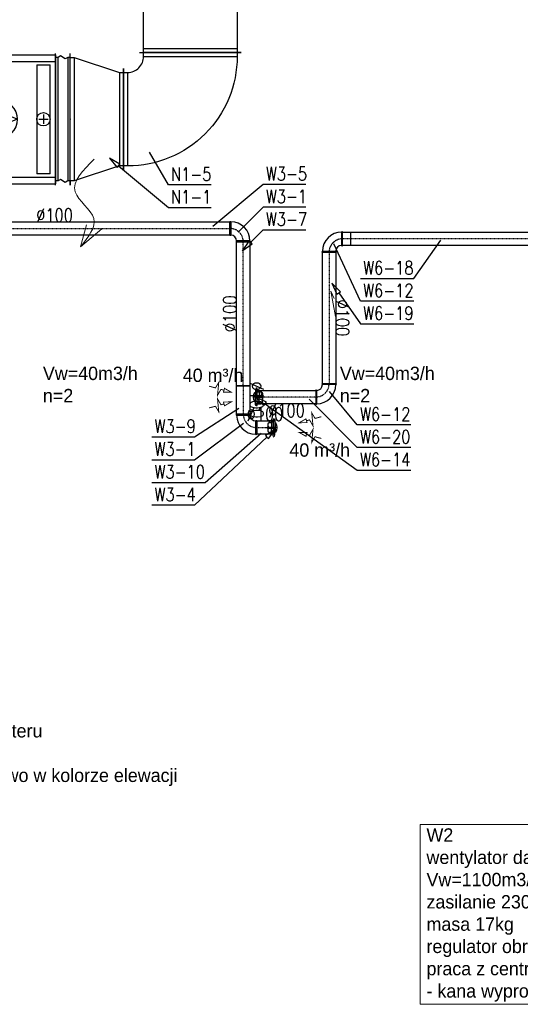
# Model space of a CAD drawing. Header units: millimetres. Extents: x 140532 to 182405, y -11883 to 1516.
# Tile 3 of 23: x 142268 to 142643, y -10963 to -10226. Entities that reach past the tile are written whole.
import ezdxf
from ezdxf.enums import TextEntityAlignment as Align

# ---------------------------------------------------------------- set-up
doc = ezdxf.new("R2010")
doc.units = ezdxf.units.MM
doc.linetypes.add('CENTER', pattern=[0.55, 0.37, -0.06, 0.06, -0.06])
for name, color, linetype in [('1', 7, 'Continuous'), ('opisy', 7, 'Continuous'), ('WEN_N1-_ATRYBUT', 6, 'Continuous'), ('WEN_N1-_OSIE', 2, 'CENTER'), ('WEN_W3-_ATRYBUT', 6, 'Continuous'), ('WEN_W3-_OSIE', 2, 'CENTER'), ('WEN_W6-_ATRYBUT', 6, 'Continuous'), ('WEN_W6-_OSIE', 2, 'CENTER')]:
    doc.layers.add(name, color=color, linetype=linetype)
for name, color, linetype, lineweight in [('san opis', 7, 'Continuous', 0), ('WEN_N1-_ZLICZAC', 163, 'Continuous', 30), ('WEN_W3-_ZLICZAC', 21, 'Continuous', 30), ('WEN_W6-_ZLICZAC', 140, 'Continuous', 30)]:
    doc.layers.add(name, color=color, linetype=linetype, lineweight=lineweight)
doc.styles.add('STYL_WENTYLE', font='romans.shx', dxfattribs={"width": 0.8})
doc.styles.add('STYL_WENTYLE1', font='txt')

# ---------------------------------------------------------------- blocks, each defined once
blk = doc.blocks.new('G$C920FF791')
at = {"color": 4}
for q in [(8.89, 16.48), (20.47, 13.42)]:
    blk.add_line((4.47, 0), q, dxfattribs=at)
blk.add_spline([(14.67, 65.67), (0.44, 41.03), (14.35, 21.17), (4.47, 0)], degree=3, dxfattribs=at)
blk = doc.blocks.new('G$CB0ABDCA2')
at = {"layer": '1'}
for p, q in [((0, 0.7), (0, 99.2)), ((2, 96.2), (0, 96.2)), ((1.8, 96.2), (1.8, 3.7)), ((3.8, 97.3), (2, 96.2)), ((7.4, 95.1), (3.8, 97.3)), ((9.2, 96.2), (7.4, 95.1)), ((9.2, 96.2), (9.2, 3.7)), ((11, 96.2), (9.2, 96.2)), ((11, 0.7), (11, 99.2)), ((11, 0.7), (11, 99.2)), ((22.5, 96.2), (11, 96.2)), ((16.7, 3.7), (16.7, 96.2)), ((22.5, 100), (22.5, 0)), ((22.5, 100), (31.5, 100)), ((22.5, 0.7), (22.5, 99.2)), ((31.5, 100), (87.5, 100)), ((87.5, 100), (102.5, 100)), ((102.5, 2.5), (102.5, 101)), ((102.5, 100), (102.5, 3.4)), ((104.5, 98), (102.5, 98)), ((104.3, 98), (104.3, 5.5)), ((106.3, 99.1), (104.5, 98)), ((109.9, 96.9), (106.3, 99.1)), ((111.7, 98), (109.9, 96.9)), ((111.7, 98), (111.7, 5.5)), ((113.5, 98), (111.7, 98)), ((113.5, 2.5), (113.5, 101)), ((20.5, 87.9), (13, 92.9)), ((22.5, 95), (31.5, 95)), ((23.5, 92.5), (30.5, 92.5)), ((23.5, 92.5), (23.5, 7.5)), ((23.5, 92.5), (30.5, 83.1)), ((30.5, 7.5), (30.5, 92.5)), ((31.5, 95), (87.5, 95)), ((87.5, 95), (102.5, 95)), ((88.5, 92.5), (98.5, 92.5)), ((88.5, 92.5), (88.5, 10.9)), ((98.5, 10.9), (98.5, 92.5)), ((20.5, 78.9), (13, 83.9)), ((30.5, 83.1), (23.5, 73.7)), ((20.5, 69.9), (13, 74.9)), ((23.5, 73.7), (30.5, 64.3)), ((20.5, 60.9), (13, 65.9)), ((30.5, 64.3), (23.5, 54.9)), ((73.9, 51.7), (49.3, 61.9)), ((49.3, 61.9), (49.3, 41.5)), ((20.5, 51.9), (13, 56.9)), ((23.5, 54.9), (30.5, 45.5)), ((73.9, 51.7), (49.3, 41.5)), ((90, 51.7), (97, 51.7)), ((93.5, 55.2), (93.5, 48.2)), ((20.5, 42.9), (13, 47.9)), ((30.5, 45.5), (23.5, 36.1)), ((20.5, 33.9), (13, 38.9)), ((20.5, 24.9), (13, 29.9)), ((23.5, 36.1), (30.5, 26.7)), ((30.5, 26.7), (23.5, 17.3)), ((20.5, 15.9), (13, 20.9)), ((23.5, 17.3), (30.5, 7.9)), ((20.5, 6.9), (13, 11.9)), ((30.5, 7.5), (23.5, 7.5)), ((31.5, 8.4), (87.5, 8.4)), ((87.5, 8.4), (102.5, 8.4)), ((98.5, 10.9), (88.5, 10.9)), ((2, 3.7), (0, 3.7)), ((3.8, 4.8), (2, 3.7)), ((7.4, 2.6), (3.8, 4.8)), ((9.2, 3.7), (7.4, 2.6)), ((11, 3.7), (9.2, 3.7)), ((22.5, 3.7), (11, 3.7)), ((22.5, 5), (31.5, 5)), ((22.5, 0), (31.5, 0)), ((31.5, 3.4), (87.5, 3.4)), ((87.5, 3.4), (102.5, 3.4)), ((104.5, 5.5), (102.5, 5.5)), ((106.3, 6.6), (104.5, 5.5)), ((109.9, 4.4), (106.3, 6.6)), ((111.7, 5.5), (109.9, 4.4)), ((113.5, 5.5), (111.7, 5.5))]:
    blk.add_line(p, q, dxfattribs=at)
for centre, radius in [((16.7, 90.4), 3), ((16.7, 81.4), 3), ((16.7, 72.4), 3), ((16.7, 63.4), 3), ((59.5, 51.7), 14.4), ((16.7, 54.4), 3), ((93.5, 51.7), 5), ((16.7, 45.4), 3), ((16.7, 36.4), 3), ((16.7, 27.4), 3), ((16.7, 18.4), 3), ((16.7, 9.4), 3)]:
    blk.add_circle(centre, radius, dxfattribs=at)
blk.add_text('MCKT', height=5, dxfattribs=at).set_placement((12.5, 108.1))
blk = doc.blocks.new('QBV3733129CNN1-_12')
for p, q in [((470, 150), (470, 850)), ((500, 880), (500, 850)), ((500, 120), (500, 150)), ((-380, 0), (-350, 0)), ((350, 30), (-350, 30)), ((380, 0), (350, 0))]:
    blk.add_line(p, q)
blk.add_lwpolyline([(-350, 0), (-350, 30, -0.414214), (470, 850), (500, 850), (500, 150), (470, 150, 0.414214), (350, 30), (350, 0)], format="xyb", close=True)
for p in [(500, 500), (0, 0)]:
    blk.add_point(p)
at = {"layer": 'WEN_N1-_ATRYBUT', "style": 'STYL_WENTYLE', "width": 0.8, "flags": 8}
blk.add_attdef('WENTYLE', text='', height=100, dxfattribs=at).set_placement((-514.3, 500), align=Align.BOTTOM_LEFT)
blk = doc.blocks.new('QPR6V2992537334CNN1-_11')
for p, q in [((0, 462.5), (0, 492.5)), ((30, 462.5), (30, -462.5)), ((400, 350), (400, 380)), ((370, 350), (370, -350)), ((400, -350), (400, -380)), ((0, -462.5), (0, -492.5))]:
    blk.add_line(p, q)
blk.add_lwpolyline([(0, 462.5), (30, 462.5), (370, 350), (400, 350), (400, -350), (370, -350), (30, -462.5), (0, -462.5)], close=True)
for p in [(0, 0), (400, 0)]:
    blk.add_point(p)
at = {"layer": 'WEN_N1-_ATRYBUT', "style": 'STYL_WENTYLE', "width": 0.8, "flags": 8}
blk.add_attdef('WENTYLE', text='', height=100, dxfattribs=at).set_placement((200, 400), align=Align.BOTTOM_LEFT)
blk = doc.blocks.new('QD-300X700CNN1-_1179-2968953_14')
for p, q in [((0, -380), (0, 380)), ((1179.3, -380), (1179.3, 380)), ((30, -350), (30, 350)), ((1149.3, -350), (1149.3, 350))]:
    blk.add_line(p, q)
blk.add_lwpolyline([(0, 350), (1179.3, 350), (1179.3, -350), (0, -350)], close=True)
for p in [(0, 0), (1179.3, 0)]:
    blk.add_point(p)
at = {"layer": 'WEN_N1-_ATRYBUT', "style": 'STYL_WENTYLE', "width": 0.8, "flags": 8}
blk.add_attdef('WENTYLE', text='', height=100, dxfattribs=at).set_placement((589.6, 0), align=Align.BOTTOM_LEFT)
at = {"layer": 'WEN_N1-_OSIE', "style": 'STYL_WENTYLE', "width": 0.8, "flags": 8}
blk.add_attdef('FI_KANALU', text='', height=150, dxfattribs=at).set_placement((589.6, 0), align=Align.MIDDLE_CENTER)
blk = doc.blocks.new('KURM-100-C_11')
for p, q in [((-36.99, 13.7), (-3.425, 13.7)), ((-3.425, 32.195), (-3.425, -15.6)), ((3.425, 32.195), (3.425, -15.6)), ((36.99, 13.7), (3.425, 13.7)), ((-54.8, -12), (-3.425, -12)), ((54.8, -12), (3.425, -12))]:
    blk.add_line(p, q)
for points in [[(-68.5, 0, 0.35032231), (-54.8, -12, 0.1391301), (-36.99, 13.7, 0.1391301)], [(-46.58, 10.96), (-38.36, 16.44), (-38.36, 27.4, -0.41421356), (-27.4, 38.36), (27.4, 38.36, -0.41421356), (38.36, 27.4), (38.36, 16.44), (46.58, 10.96)], [(68.5, 0, -0.35032231), (54.8, -12, -0.1391301), (36.99, 13.7, -0.1391301)]]:
    blk.add_lwpolyline(points, format="xyb")
for points in [[(-61.65, 0), (-50, 0), (-50, 30), (-39.73, 30)], [(-6.165, 38.36), (-6.165, 32.195), (6.165, 32.195), (6.165, 38.36)], [(-3.425, 38.36), (-3.425, 44.525), (3.425, 44.525), (3.425, 38.36)], [(61.65, 0), (50, 0), (50, 30), (39.73, 30)]]:
    blk.add_lwpolyline(points)
blk.add_lwpolyline([(-34.25, -15.6), (34.25, -15.6), (37.675, -17.81, -0.25454545), (-37.675, -17.81)], format="xyb", close=True)
for p in [(0, 0), (0, -27.4)]:
    blk.add_point(p)
at = {"layer": 'WEN_W3-_OSIE'}
for p, q in [((-8.4, 0), (8.4, 0)), ((0, 54.8), (0, -27.4))]:
    blk.add_line(p, q, dxfattribs=at)
at = {"layer": 'WEN_W3-_ATRYBUT', "style": 'STYL_WENTYLE', "width": 0.8, "flags": 8}
blk.add_attdef('WENTYLE', text='', height=100, dxfattribs=at).set_placement((0, 0), align=Align.BOTTOM_LEFT)
blk = doc.blocks.new('wlot_22')
at = {"color": 0, "const_width": 7}
for points in [[(-332.7, 81.5), (-285.1, 68.6), (-260.4, 110.5), (-269.9, 12.7), (-244.3, 57.5), (-221.3, 51.2), (-225.2, 37.1), (-166.7, 36.3), (-217.5, 65.3), (-221.3, 51.2)], [(-332.7, -81.5), (-285.1, -68.6), (-260.4, -110.5), (-269.9, -12.7), (-244.3, -57.5), (-221.3, -51.2), (-225.2, -37.1), (-166.7, -36.3), (-217.5, -65.3), (-221.3, -51.2)]]:
    blk.add_lwpolyline(points, dxfattribs=at)
at = {"color": 0, "style": 'STYL_WENTYLE1', "flags": 8}
blk.add_attdef('WENTYLE_M3H', text='', height=50, dxfattribs=at).set_placement((-507, 154.3), align=Align.BOTTOM_LEFT)
blk = doc.blocks.new('BL10090CW6-_23')
for points in [[(-100, -50), (-100, 50, -1), (-93, 50), (-93, -50, -1)], [(-50, -100), (50, -100, 1), (50, -93), (-50, -93, 1)]]:
    blk.add_lwpolyline(points, format="xyb", close=True)
for radius in [143, 43]:
    blk.add_arc((-93, -93), radius, 0, 90)
for p in [(-100, 0), (0, -100)]:
    blk.add_point(p)
at = {"layer": 'WEN_W6-_OSIE'}
blk.add_arc((-100, -100), 100, 0, 90, dxfattribs=at)
at = {"layer": 'WEN_W6-_ATRYBUT', "style": 'STYL_WENTYLE', "width": 0.8, "flags": 8}
blk.add_attdef('WENTYLE', text='', height=100, dxfattribs=at).set_placement((-50, -100), align=Align.BOTTOM_LEFT)
blk = doc.blocks.new('SR-100CW6-_3060-9987436805_14')
blk.add_line((3000, -50), (3000, 50))
blk.add_lwpolyline([(0, -50), (0, 50), (3061, 50), (3061, -50)], close=True)
for p in [(0, 0), (3061, 0)]:
    blk.add_point(p)
at = {"layer": 'WEN_W6-_OSIE'}
blk.add_line((0, 0), (3061, 0), dxfattribs=at)
at = {"layer": 'WEN_W6-_ATRYBUT', "style": 'STYL_WENTYLE', "width": 0.8, "flags": 8}
blk.add_attdef('WENTYLE', text='', height=100, dxfattribs=at).set_placement((1530.5, 0), align=Align.BOTTOM_LEFT)
at = {"layer": 'WEN_W6-_OSIE', "style": 'STYL_WENTYLE', "width": 0.8, "flags": 8}
blk.add_attdef('FI_KANALU', text='', height=100, dxfattribs=at).set_placement((1530.5, 100), align=Align.MIDDLE_CENTER)
blk = doc.blocks.new('BL10090CW6-_24')
for points in [[(100, -50), (100, 50, 1), (93, 50), (93, -50, 1)], [(50, -100), (-50, -100, -1), (-50, -93), (50, -93, -1)]]:
    blk.add_lwpolyline(points, format="xyb", close=True)
for radius in [143, 43]:
    blk.add_arc((93, -93), radius, 90, 180)
for p in [(100, 0), (0, -100)]:
    blk.add_point(p)
at = {"layer": 'WEN_W6-_OSIE'}
blk.add_arc((100, -100), 100, 90, 180, dxfattribs=at)
at = {"layer": 'WEN_W6-_ATRYBUT', "style": 'STYL_WENTYLE', "width": 0.8, "flags": 8}
blk.add_attdef('WENTYLE', text='', height=100, dxfattribs=at).set_placement((-464.3, -100), align=Align.BOTTOM_LEFT)
blk = doc.blocks.new('SR-100CW6-_985-00886879_14')
blk.add_lwpolyline([(0, -50), (0, 50), (985, 50), (985, -50)], close=True)
for p in [(0, 0), (985, 0)]:
    blk.add_point(p)
at = {"layer": 'WEN_W6-_OSIE'}
blk.add_line((0, 0), (985, 0), dxfattribs=at)
at = {"layer": 'WEN_W6-_ATRYBUT', "style": 'STYL_WENTYLE', "width": 0.8, "flags": 8}
blk.add_attdef('WENTYLE', text='', height=100, dxfattribs=at).set_placement((492.5, 0), align=Align.BOTTOM_LEFT)
at = {"layer": 'WEN_W6-_OSIE', "style": 'STYL_WENTYLE', "width": 0.8, "flags": 8}
blk.add_attdef('FI_KANALU', text='', height=100, dxfattribs=at).set_placement((492.5, 100), align=Align.MIDDLE_CENTER)
blk = doc.blocks.new('SR-100CW6-_437-7491345152_14')
blk.add_lwpolyline([(0, -50), (0, 50), (437.7, 50), (437.7, -50)], close=True)
for p in [(0, 0), (437.7, 0)]:
    blk.add_point(p)
at = {"layer": 'WEN_W6-_OSIE'}
blk.add_line((0, 0), (437.7, 0), dxfattribs=at)
at = {"layer": 'WEN_W6-_ATRYBUT', "style": 'STYL_WENTYLE', "width": 0.8, "flags": 8}
blk.add_attdef('WENTYLE', text='', height=100, dxfattribs=at).set_placement((218.9, 0), align=Align.BOTTOM_LEFT)
at = {"layer": 'WEN_W6-_OSIE', "style": 'STYL_WENTYLE', "width": 0.8, "flags": 8}
blk.add_attdef('FI_KANALU', text='', height=100, dxfattribs=at).set_placement((218.9, 100), align=Align.MIDDLE_CENTER)
blk = doc.blocks.new('SR-100CW3-_1077-2862573013_14')
blk.add_lwpolyline([(0, -50), (0, 50), (1077.3, 50), (1077.3, -50)], close=True)
for p in [(0, 0), (1077.3, 0)]:
    blk.add_point(p)
at = {"layer": 'WEN_W3-_OSIE'}
blk.add_line((0, 0), (1077.3, 0), dxfattribs=at)
at = {"layer": 'WEN_W3-_ATRYBUT', "style": 'STYL_WENTYLE', "width": 0.8, "flags": 8}
blk.add_attdef('WENTYLE', text='', height=100, dxfattribs=at).set_placement((538.6, 0), align=Align.BOTTOM_LEFT)
at = {"layer": 'WEN_W3-_OSIE', "style": 'STYL_WENTYLE', "width": 0.8, "flags": 8}
blk.add_attdef('FI_KANALU', text='', height=100, dxfattribs=at).set_placement((538.6, 100), align=Align.MIDDLE_CENTER)
blk = doc.blocks.new('BL10090CW3-_11')
for points in [[(-100, 50), (-100, 150, -1), (-93, 150), (-93, 50, -1)], [(-50, 0), (50, 0, 1), (50, 7), (-50, 7, 1)]]:
    blk.add_lwpolyline(points, format="xyb", close=True)
for radius in [143, 43]:
    blk.add_arc((-93, 7), radius, 0, 90)
for p in [(-100, 100), (0, 0)]:
    blk.add_point(p)
at = {"layer": 'WEN_W3-_OSIE'}
blk.add_arc((-100, 0), 100, 0, 90, dxfattribs=at)
at = {"layer": 'WEN_W3-_ATRYBUT', "style": 'STYL_WENTYLE', "width": 0.8, "flags": 8}
blk.add_attdef('WENTYLE', text='', height=100, dxfattribs=at).set_placement((-50, 0), align=Align.BOTTOM_LEFT)
blk = doc.blocks.new('SR-100CW3-_2625-2183051538_14')
blk.add_lwpolyline([(0, -50), (0, 50), (2625.2, 50), (2625.2, -50)], close=True)
for p in [(0, 0), (2625.2, 0)]:
    blk.add_point(p)
at = {"layer": 'WEN_W3-_OSIE'}
blk.add_line((0, 0), (2625.2, 0), dxfattribs=at)
at = {"layer": 'WEN_W3-_ATRYBUT', "style": 'STYL_WENTYLE', "width": 0.8, "flags": 8}
blk.add_attdef('WENTYLE', text='', height=100, dxfattribs=at).set_placement((1312.6, 0), align=Align.BOTTOM_LEFT)
at = {"layer": 'WEN_W3-_OSIE', "style": 'STYL_WENTYLE', "width": 0.8, "flags": 8}
blk.add_attdef('FI_KANALU', text='', height=100, dxfattribs=at).set_placement((1312.6, 100), align=Align.MIDDLE_CENTER)
blk = doc.blocks.new('BL10090CW3-_23')
for points in [[(-100, -50), (-100, 50, -1), (-93, 50), (-93, -50, -1)], [(-50, -100), (50, -100, 1), (50, -93), (-50, -93, 1)]]:
    blk.add_lwpolyline(points, format="xyb", close=True)
for radius in [143, 43]:
    blk.add_arc((-93, -93), radius, 0, 90)
for p in [(-100, 0), (0, -100)]:
    blk.add_point(p)
at = {"layer": 'WEN_W3-_OSIE'}
blk.add_arc((-100, -100), 100, 0, 90, dxfattribs=at)
at = {"layer": 'WEN_W3-_ATRYBUT', "style": 'STYL_WENTYLE', "width": 0.8, "flags": 8}
blk.add_attdef('WENTYLE', text='', height=100, dxfattribs=at).set_placement((-50, -100), align=Align.BOTTOM_LEFT)
blk = doc.blocks.new('SR-100CW3-_213-2488940687_14')
blk.add_lwpolyline([(0, -50), (0, 50), (213.2, 50), (213.2, -50)], close=True)
for p in [(0, 0), (213.2, 0)]:
    blk.add_point(p)
at = {"layer": 'WEN_W3-_OSIE'}
blk.add_line((0, 0), (213.2, 0), dxfattribs=at)
at = {"layer": 'WEN_W3-_ATRYBUT', "style": 'STYL_WENTYLE', "width": 0.8, "flags": 8}
blk.add_attdef('WENTYLE', text='', height=100, dxfattribs=at).set_placement((106.6, 0), align=Align.BOTTOM_LEFT)
at = {"layer": 'WEN_W3-_OSIE', "style": 'STYL_WENTYLE', "width": 0.8, "flags": 8}
blk.add_attdef('FI_KANALU', text='', height=100, dxfattribs=at).set_placement((106.6, 100), align=Align.MIDDLE_CENTER)
blk = doc.blocks.new('SR-100CW3-_124-2396097467_14')
blk.add_lwpolyline([(0, -50), (0, 50), (124.2, 50), (124.2, -50)], close=True)
for p in [(0, 0), (124.2, 0)]:
    blk.add_point(p)
at = {"layer": 'WEN_W3-_OSIE'}
blk.add_line((0, 0), (124.2, 0), dxfattribs=at)
at = {"layer": 'WEN_W3-_ATRYBUT', "style": 'STYL_WENTYLE', "width": 0.8, "flags": 8}
blk.add_attdef('WENTYLE', text='', height=100, dxfattribs=at).set_placement((62.1, 0), align=Align.BOTTOM_LEFT)
at = {"layer": 'WEN_W3-_OSIE', "style": 'STYL_WENTYLE', "width": 0.8, "flags": 8}
blk.add_attdef('FI_KANALU', text='', height=100, dxfattribs=at).set_placement((62.1, 100), align=Align.MIDDLE_CENTER)

msp = doc.modelspace()

# ---------------------------------------------------------------- linework, layer by layer
at = {"layer": 'opisy', "lineweight": 0}
msp.add_lwpolyline([(142567.86, -10828.77), (142773.74, -10828.77), (142773.74, -10963.3), (142567.86, -10963.3)], close=True, dxfattribs=at)
at = {"layer": 'san opis'}
for q in [(142504.51, -10448.4), (142503.73, -10434.86)]:
    msp.add_line((142501.15, -10429.32), q, dxfattribs=at)
at = {"layer": 'WEN_N1-_ATRYBUT'}
for points in [[(142411.56, -10349.83), (142379.56, -10349.83), (142365.44, -10325.38)], [(142342.31, -10335.57), (142343.34, -10334.35), (142335.42, -10329.79), (142341.28, -10336.8), (142342.31, -10335.57), (142379.56, -10366.83), (142411.56, -10366.83)]]:
    msp.add_lwpolyline(points, dxfattribs=at)
at = {"layer": 'WEN_W3-_ATRYBUT'}
for points in [[(142482.5, -10349.45), (142450.5, -10349.45), (142412.84, -10381.05)], [(142482.5, -10366.45), (142450.5, -10366.45), (142431.77, -10385.18)], [(142441.18, -10392.77), (142440.05, -10391.64), (142434.81, -10399.14), (142442.31, -10393.9), (142441.18, -10392.77), (142450.5, -10383.45), (142482.5, -10383.45)], [(142451.94, -10513.75), (142452.88, -10512.45), (142444.64, -10508.49), (142451.01, -10515.05), (142451.94, -10513.75), (142520.95, -10563.49), (142560.95, -10563.49)], [(142367.16, -10538.58), (142399.16, -10538.58), (142432.37, -10517.02)], [(142367.16, -10555.58), (142399.16, -10555.58), (142435.8, -10528.31)], [(142453.37, -10538.65), (142454.46, -10539.81), (142459.93, -10532.48), (142452.27, -10537.48), (142453.37, -10538.65), (142399.16, -10589.58), (142367.16, -10589.58)], [(142367.16, -10572.58), (142407.16, -10572.58), (142449.01, -10535.74)]]:
    msp.add_lwpolyline(points, dxfattribs=at)
at = {"layer": 'WEN_W6-_ATRYBUT'}
for points in [[(142523.29, -10419.96), (142563.29, -10419.96), (142583.41, -10391.23)], [(142563.29, -10436.96), (142523.29, -10436.96), (142503.3, -10394.1)], [(142507.05, -10430.77), (142508.36, -10429.85), (142501.89, -10423.4), (142505.74, -10431.69), (142507.05, -10430.77), (142523.29, -10453.96), (142563.29, -10453.96)], [(142560.95, -10546.49), (142520.95, -10546.49), (142484.8, -10510.34)], [(142560.95, -10529.49), (142520.95, -10529.49), (142500.1, -10504.64)]]:
    msp.add_lwpolyline(points, dxfattribs=at)

# ---------------------------------------------------------------- block references
at = {"layer": 'san opis'}
msp.add_blockref('G$CB0ABDCA2', (142192.56, -10352.44), dxfattribs=at)
at = {"layer": 'san opis', "rotation": 359.9999999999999}
msp.add_blockref('G$C920FF791', (142309.43, -10396.15), dxfattribs=at)
at = {"layer": 'san opis', "color": 3}
ref = msp.add_blockref('wlot_22', (142443.33, -10508.7), dxfattribs=dict(at, xscale=0.09999999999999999, yscale=0.09999999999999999, zscale=0.09999999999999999))
ref.add_attrib('WENTYLE_M3H', ' 40 m³/h', dxfattribs={"layer": '0', "color": 3, "height": 10, "style": 'STYL_WENTYLE1', "flags": 8}).set_placement((142386.65, -10500.4), align=Align.BOTTOM_LEFT)
ref = msp.add_blockref('wlot_22', (142460.81, -10531.54), dxfattribs=dict(at, xscale=0.1, yscale=0.1, zscale=0.1, rotation=180))
ref.add_attrib('WENTYLE_M3H', ' 40 m³/h', dxfattribs={"layer": '0', "color": 3, "height": 10, "style": 'STYL_WENTYLE1', "flags": 8}).set_placement((142466.43, -10556.34), align=Align.BOTTOM_LEFT)
at = {"layer": 'WEN_N1-_ZLICZAC'}
ref = msp.add_blockref('QD-300X700CNN1-_1179-2968953_14', (142396.06, -10132.76), dxfattribs=dict(at, xscale=0.1, yscale=0.1, zscale=0.1, rotation=270))
ref.add_attrib('WENTYLE', 'N1-6', dxfattribs={"layer": 'WEN_N1-_ATRYBUT', "height": 10, "style": 'STYL_WENTYLE', "width": 0.8, "flags": 8}).set_placement((142298.08, -10146.04), align=Align.BOTTOM_LEFT)
ref.add_attrib('FI_KANALU', '700x300', dxfattribs={"layer": 'WEN_N1-_OSIE', "height": 10, "rotation": 270, "style": 'STYL_WENTYLE', "width": 0.8, "flags": 8}).set_placement((142396.06, -10191.73), align=Align.MIDDLE_CENTER)
ref = msp.add_blockref('QPR6V2992537334CNN1-_11', (142306.06, -10300.69), dxfattribs=dict(at, xscale=0.1, yscale=0.1, zscale=0.1))
ref.add_attrib('WENTYLE', 'N1-1', dxfattribs={"layer": 'WEN_N1-_ATRYBUT', "height": 10, "style": 'STYL_WENTYLE', "width": 0.8, "flags": 8}).set_placement((142381.56, -10366.83), align=Align.BOTTOM_LEFT)
ref = msp.add_blockref('QBV3733129CNN1-_12', (142396.06, -10250.69), dxfattribs=dict(at, xscale=0.1, yscale=0.1, zscale=0.1, rotation=180))
ref.add_attrib('WENTYLE', 'N1-5', dxfattribs={"layer": 'WEN_N1-_ATRYBUT', "height": 10, "style": 'STYL_WENTYLE', "width": 0.8, "flags": 8}).set_placement((142381.56, -10349.83), align=Align.BOTTOM_LEFT)
at = {"layer": 'WEN_W3-_ZLICZAC'}
ref = msp.add_blockref('SR-100CW3-_2625-2183051538_14', (142163.13, -10382.49), dxfattribs=dict(at, xscale=0.1, yscale=0.1, zscale=0.1))
ref.add_attrib('WENTYLE', 'W3-5', dxfattribs={"layer": 'WEN_W3-_ATRYBUT', "height": 10, "style": 'STYL_WENTYLE', "width": 0.8, "flags": 8}).set_placement((142452.5, -10349.45), align=Align.BOTTOM_LEFT)
ref.add_attrib('FI_KANALU', '%%c100', dxfattribs={"layer": 'WEN_W3-_OSIE', "height": 10, "style": 'STYL_WENTYLE', "width": 0.8, "flags": 8}).set_placement((142294.39, -10372.49), align=Align.MIDDLE_CENTER)
ref = msp.add_blockref('BL10090CW3-_11', (142435.65, -10392.49), dxfattribs=dict(at, xscale=0.1, yscale=0.1, zscale=0.1))
ref.add_attrib('WENTYLE', 'W3-1', dxfattribs={"layer": 'WEN_W3-_ATRYBUT', "height": 10, "style": 'STYL_WENTYLE', "width": 0.8, "flags": 8}).set_placement((142452.5, -10366.45), align=Align.BOTTOM_LEFT)
ref = msp.add_blockref('SR-100CW3-_1077-2862573013_14', (142435.65, -10500.22), dxfattribs=dict(at, xscale=0.1, yscale=0.1, zscale=0.1, rotation=90))
ref.add_attrib('WENTYLE', 'W3-7', dxfattribs={"layer": 'WEN_W3-_ATRYBUT', "height": 10, "style": 'STYL_WENTYLE', "width": 0.8, "flags": 8}).set_placement((142452.5, -10383.45), align=Align.BOTTOM_LEFT)
ref.add_attrib('FI_KANALU', '%%c100', dxfattribs={"layer": 'WEN_W3-_OSIE', "height": 10, "rotation": 90, "style": 'STYL_WENTYLE', "width": 0.8, "flags": 8}).set_placement((142425.65, -10446.35), align=Align.MIDDLE_CENTER)
ref = msp.add_blockref('SR-100CW3-_213-2488940687_14', (142435.65, -10500.22), dxfattribs=dict(at, xscale=0.1, yscale=0.1, zscale=0.1, rotation=270))
ref.add_attrib('WENTYLE', 'W3-9', dxfattribs={"layer": 'WEN_W3-_ATRYBUT', "height": 10, "style": 'STYL_WENTYLE', "width": 0.8, "flags": 8}).set_placement((142369.16, -10538.58), align=Align.BOTTOM_LEFT)
ref.add_attrib('FI_KANALU', '%%c100', dxfattribs={"layer": 'WEN_W3-_OSIE', "height": 10, "rotation": 270, "style": 'STYL_WENTYLE', "width": 0.8, "flags": 8}).set_placement((142445.65, -10510.88), align=Align.MIDDLE_CENTER)
ref = msp.add_blockref('SR-100CW3-_124-2396097467_14', (142445.65, -10531.54), dxfattribs=dict(at, xscale=0.1, yscale=0.1, zscale=0.1))
ref.add_attrib('WENTYLE', 'W3-10', dxfattribs={"layer": 'WEN_W3-_ATRYBUT', "height": 10, "style": 'STYL_WENTYLE', "width": 0.8, "flags": 8}).set_placement((142369.16, -10572.58), align=Align.BOTTOM_LEFT)
ref.add_attrib('FI_KANALU', '%%c100', dxfattribs={"layer": 'WEN_W3-_OSIE', "height": 10, "style": 'STYL_WENTYLE', "width": 0.8, "flags": 8}).set_placement((142451.86, -10521.54), align=Align.MIDDLE_CENTER)
ref = msp.add_blockref('BL10090CW3-_23', (142435.65, -10531.54), dxfattribs=dict(at, xscale=0.1, yscale=0.1, zscale=0.1, rotation=180))
ref.add_attrib('WENTYLE', 'W3-1', dxfattribs={"layer": 'WEN_W3-_ATRYBUT', "height": 10, "style": 'STYL_WENTYLE', "width": 0.8, "flags": 8}).set_placement((142369.16, -10555.58), align=Align.BOTTOM_LEFT)
ref = msp.add_blockref('KURM-100-C_11', (142458.07, -10531.54), dxfattribs=dict(at, xscale=0.1, yscale=0.1, zscale=0.1, rotation=90))
ref.add_attrib('WENTYLE', 'W3-4', dxfattribs={"layer": 'WEN_W3-_ATRYBUT', "height": 10, "style": 'STYL_WENTYLE', "width": 0.8, "flags": 8}).set_placement((142369.16, -10589.58), align=Align.BOTTOM_LEFT)
at = {"layer": 'WEN_W6-_ZLICZAC'}
ref = msp.add_blockref('BL10090CW6-_23', (142499.85, -10390.2), dxfattribs=dict(at, xscale=0.1, yscale=0.1, zscale=0.1, rotation=90))
ref.add_attrib('WENTYLE', 'W6-12', dxfattribs={"layer": 'WEN_W6-_ATRYBUT', "height": 10, "style": 'STYL_WENTYLE', "width": 0.8, "flags": 8}).set_placement((142525.29, -10436.96), align=Align.BOTTOM_LEFT)
ref = msp.add_blockref('SR-100CW6-_3060-9987436805_14', (142815.95, -10390.2), dxfattribs=dict(at, xscale=0.1, yscale=0.1, zscale=0.1, rotation=179.999999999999))
ref.add_attrib('WENTYLE', 'W6-18', dxfattribs={"layer": 'WEN_W6-_ATRYBUT', "height": 10, "style": 'STYL_WENTYLE', "width": 0.8, "flags": 8}).set_placement((142525.29, -10419.96), align=Align.BOTTOM_LEFT)
ref.add_attrib('FI_KANALU', '%%c100', dxfattribs={"layer": 'WEN_W6-_OSIE', "height": 10, "style": 'STYL_WENTYLE', "width": 0.8, "flags": 8}).set_placement((142662.9, -10400.2), align=Align.MIDDLE_CENTER)
ref = msp.add_blockref('SR-100CW6-_985-00886879_14', (142499.85, -10400.2), dxfattribs=dict(at, xscale=0.1, yscale=0.1, zscale=0.1, rotation=270))
ref.add_attrib('WENTYLE', 'W6-19', dxfattribs={"layer": 'WEN_W6-_ATRYBUT', "height": 10, "style": 'STYL_WENTYLE', "width": 0.8, "flags": 8}).set_placement((142525.29, -10453.96), align=Align.BOTTOM_LEFT)
ref.add_attrib('FI_KANALU', '%%c100', dxfattribs={"layer": 'WEN_W6-_OSIE', "height": 10, "rotation": 270, "style": 'STYL_WENTYLE', "width": 0.8, "flags": 8}).set_placement((142509.85, -10449.45), align=Align.MIDDLE_CENTER)
ref = msp.add_blockref('KURM-100-C_11', (142446.07, -10508.7), dxfattribs=dict(at, xscale=0.09999999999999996, yscale=0.09999999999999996, zscale=0.09999999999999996, rotation=270))
ref.add_attrib('WENTYLE', 'W6-14', dxfattribs={"layer": 'WEN_W3-_ATRYBUT', "height": 10, "style": 'STYL_WENTYLE', "width": 0.8, "flags": 8}).set_placement((142522.95, -10563.49), align=Align.BOTTOM_LEFT)
ref = msp.add_blockref('SR-100CW6-_437-7491345152_14', (142489.85, -10508.7), dxfattribs=dict(at, xscale=0.1, yscale=0.1, zscale=0.1, rotation=180))
ref.add_attrib('WENTYLE', 'W6-20', dxfattribs={"layer": 'WEN_W6-_ATRYBUT', "height": 10, "style": 'STYL_WENTYLE', "width": 0.8, "flags": 8}).set_placement((142522.95, -10546.49), align=Align.BOTTOM_LEFT)
ref.add_attrib('FI_KANALU', '%%c100', dxfattribs={"layer": 'WEN_W6-_OSIE', "height": 10, "style": 'STYL_WENTYLE', "width": 0.8, "flags": 8}).set_placement((142467.96, -10518.7), align=Align.MIDDLE_CENTER)
ref = msp.add_blockref('BL10090CW6-_24', (142499.85, -10508.7), dxfattribs=dict(at, xscale=0.1, yscale=0.1, zscale=0.1, rotation=180))
ref.add_attrib('WENTYLE', 'W6-12', dxfattribs={"layer": 'WEN_W6-_ATRYBUT', "height": 10, "style": 'STYL_WENTYLE', "width": 0.8, "flags": 8}).set_placement((142522.95, -10529.49), align=Align.BOTTOM_LEFT)

# ---------------------------------------------------------------- texts
at = {"layer": 'opisy', "insert": (142572.7, -10831.56), "char_height": 10, "attachment_point": 1}
msp.add_mtext_dynamic_manual_height_columns('W2\\Pwentylator dachowy dn 225\\PVw=1100m3/h, dp=170Pa\\Pzasilanie 230V, moc 170W\\Pmasa 17kg\\Pregulator obrotów\\Ppraca z centralą N1 na II biegu\\P- kana wyprowadzić ponad dach', width=346.8399, gutter_width=12.5, heights=[0], dxfattribs=at)
at = {"layer": 'san opis', "char_height": 10, "attachment_point": 1}
for s, insert in [('Vw=40m3/h\\Pn=2', (142285.7, -10485.95)), ('Vw=40m3/h\\Pn=2', (142507.9, -10485.95)), ('czerpnia 600x300 na poziomie 2m\\Plokalizacja poniżej poziomu okien parteru\\Pkanał prowadzony po elewacji\\Pkanał na elewacji malowany proszkowo w kolorze elewacji', (142041.52, -10736.85))]:
    msp.add_mtext_dynamic_manual_height_columns(s, width=399.5475, gutter_width=12.5, heights=[0], dxfattribs=dict(at, insert=insert))

doc.saveas('drawing.dxf')
